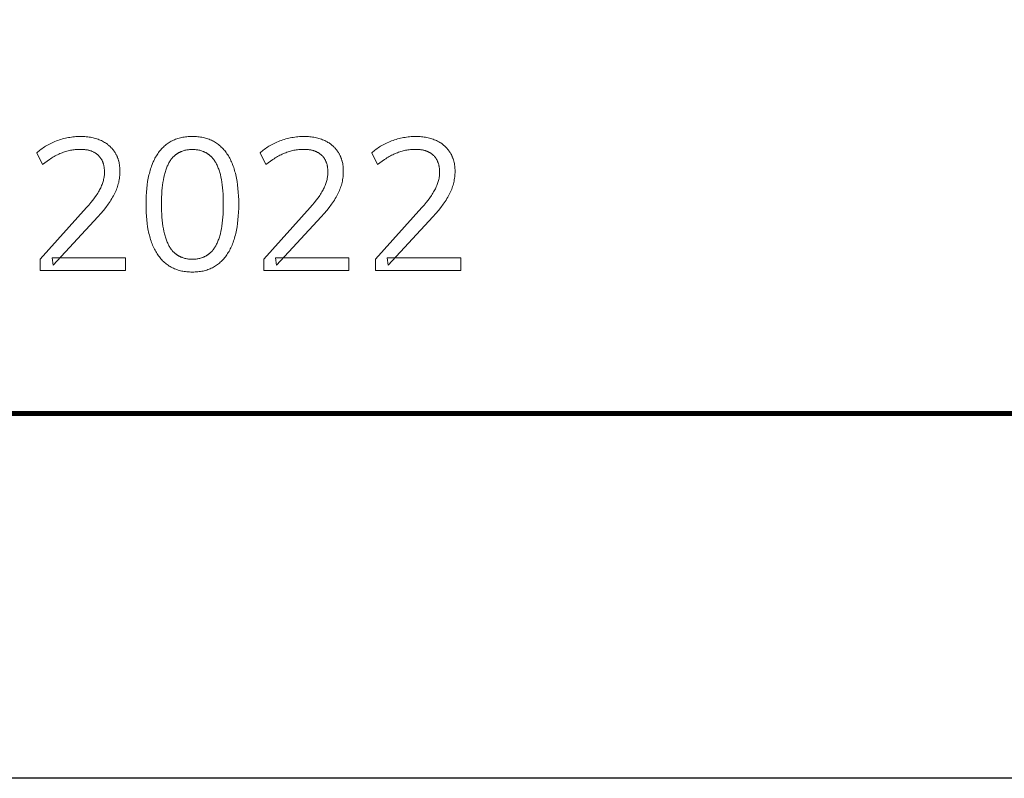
# Model space of a CAD drawing. Header units: millimetres. Extents: x -534 to -34, y 1269 to 1769.
# Tile 41 of 91: x -96 to -81, y 1269 to 1281. Entities that reach past the tile are written whole.
import ezdxf

# ---------------------------------------------------------------- set-up
doc = ezdxf.new("R2010")
doc.units = ezdxf.units.MM
doc.layers.add('ROXX_B.FLEX', color=7, linetype='Continuous', true_color=0x000000)

msp = doc.modelspace()

# ---------------------------------------------------------------- linework, layer by layer
at = {"layer": 'ROXX_B.FLEX'}
msp.add_lwpolyline([(-33.712, 1268.915), (-533.712, 1268.915), (-533.712, 1768.915), (-33.712, 1768.915)], close=True, dxfattribs=at)
at = {"layer": 'ROXX_B.FLEX', "color": 250, "lineweight": 70, "true_color": 0x1a171b}
msp.add_lwpolyline([(-39.351, 1274.554), (-528.073, 1274.554), (-528.073, 1763.276), (-39.351, 1763.276)], close=True, dxfattribs=at)
at = {"layer": 'ROXX_B.FLEX', "color": 18, "lineweight": 35, "true_color": 0x000000}
msp.add_lwpolyline([(-39.343, 1304.09), (-106.464, 1304.09), (-106.464, 1274.518), (-39.343, 1274.518)], close=True, dxfattribs=at)
at = {"layer": 'ROXX_B.FLEX', "lineweight": 0}
for points in [[(-95.75, 1276.749), (-95.75, 1276.927), (-95.75, 1276.927), (-95.035, 1277.72), (-95, 1277.76), (-94.968, 1277.798), (-94.938, 1277.836), (-94.911, 1277.873), (-94.886, 1277.909), (-94.874, 1277.926), (-94.863, 1277.944), (-94.853, 1277.961), (-94.843, 1277.977), (-94.834, 1277.994), (-94.825, 1278.01), (-94.817, 1278.026), (-94.81, 1278.043), (-94.803, 1278.059), (-94.796, 1278.075), (-94.79, 1278.091), (-94.785, 1278.107), (-94.78, 1278.123), (-94.776, 1278.14), (-94.772, 1278.156), (-94.768, 1278.172), (-94.766, 1278.188), (-94.763, 1278.204), (-94.761, 1278.22), (-94.76, 1278.237), (-94.759, 1278.253), (-94.759, 1278.269), (-94.759, 1278.279), (-94.76, 1278.29), (-94.76, 1278.3), (-94.761, 1278.31), (-94.762, 1278.32), (-94.763, 1278.33), (-94.764, 1278.339), (-94.765, 1278.349), (-94.767, 1278.358), (-94.769, 1278.367), (-94.771, 1278.376), (-94.773, 1278.385), (-94.775, 1278.393), (-94.778, 1278.402), (-94.781, 1278.41), (-94.784, 1278.418), (-94.787, 1278.427), (-94.79, 1278.434), (-94.794, 1278.442), (-94.797, 1278.45), (-94.801, 1278.457), (-94.805, 1278.464), (-94.81, 1278.472), (-94.814, 1278.479), (-94.819, 1278.485), (-94.824, 1278.492), (-94.829, 1278.498), (-94.834, 1278.505), (-94.839, 1278.511), (-94.845, 1278.517), (-94.851, 1278.523), (-94.857, 1278.529), (-94.863, 1278.534), (-94.869, 1278.54), (-94.876, 1278.545), (-94.882, 1278.55), (-94.889, 1278.555), (-94.896, 1278.559), (-94.903, 1278.564), (-94.911, 1278.568), (-94.918, 1278.572), (-94.926, 1278.576), (-94.934, 1278.58), (-94.942, 1278.584), (-94.95, 1278.587), (-94.958, 1278.591), (-94.967, 1278.594), (-94.975, 1278.597), (-94.984, 1278.599), (-94.993, 1278.602), (-95.002, 1278.604), (-95.011, 1278.606), (-95.021, 1278.609), (-95.031, 1278.61), (-95.04, 1278.612), (-95.05, 1278.614), (-95.06, 1278.615), (-95.071, 1278.616), (-95.081, 1278.617), (-95.092, 1278.618), (-95.113, 1278.619), (-95.136, 1278.619), (-95.154, 1278.619), (-95.173, 1278.618), (-95.191, 1278.617), (-95.21, 1278.616), (-95.228, 1278.613), (-95.247, 1278.611), (-95.265, 1278.608), (-95.284, 1278.604), (-95.302, 1278.601), (-95.32, 1278.596), (-95.338, 1278.591), (-95.356, 1278.586), (-95.375, 1278.58), (-95.393, 1278.574), (-95.411, 1278.567), (-95.428, 1278.56), (-95.446, 1278.553), (-95.464, 1278.545), (-95.482, 1278.536), (-95.5, 1278.527), (-95.518, 1278.518), (-95.536, 1278.508), (-95.554, 1278.497), (-95.572, 1278.487), (-95.59, 1278.475), (-95.608, 1278.464), (-95.644, 1278.439), (-95.68, 1278.412), (-95.716, 1278.383), (-95.716, 1278.383), (-95.805, 1278.565), (-95.79, 1278.579), (-95.774, 1278.593), (-95.758, 1278.606), (-95.741, 1278.619), (-95.723, 1278.632), (-95.706, 1278.644), (-95.687, 1278.657), (-95.669, 1278.668), (-95.649, 1278.679), (-95.63, 1278.69), (-95.609, 1278.701), (-95.589, 1278.711), (-95.567, 1278.721), (-95.546, 1278.731), (-95.523, 1278.74), (-95.501, 1278.749), (-95.478, 1278.757), (-95.455, 1278.765), (-95.432, 1278.772), (-95.408, 1278.779), (-95.385, 1278.785), (-95.362, 1278.791), (-95.339, 1278.796), (-95.316, 1278.8), (-95.293, 1278.804), (-95.27, 1278.808), (-95.246, 1278.811), (-95.223, 1278.813), (-95.2, 1278.815), (-95.176, 1278.817), (-95.153, 1278.817), (-95.13, 1278.818), (-95.106, 1278.817), (-95.084, 1278.817), (-95.061, 1278.815), (-95.04, 1278.814), (-95.018, 1278.811), (-94.997, 1278.809), (-94.976, 1278.805), (-94.956, 1278.802), (-94.936, 1278.797), (-94.916, 1278.792), (-94.897, 1278.787), (-94.878, 1278.781), (-94.859, 1278.775), (-94.841, 1278.768), (-94.824, 1278.761), (-94.807, 1278.753), (-94.79, 1278.745), (-94.773, 1278.736), (-94.758, 1278.727), (-94.742, 1278.717), (-94.727, 1278.707), (-94.72, 1278.702), (-94.713, 1278.697), (-94.706, 1278.691), (-94.699, 1278.686), (-94.692, 1278.68), (-94.686, 1278.674), (-94.679, 1278.668), (-94.673, 1278.662), (-94.666, 1278.656), (-94.66, 1278.65), (-94.654, 1278.644), (-94.648, 1278.638), (-94.642, 1278.631), (-94.637, 1278.624), (-94.631, 1278.618), (-94.626, 1278.611), (-94.62, 1278.604), (-94.615, 1278.597), (-94.61, 1278.59), (-94.605, 1278.582), (-94.6, 1278.575), (-94.595, 1278.568), (-94.591, 1278.56), (-94.586, 1278.552), (-94.582, 1278.545), (-94.578, 1278.537), (-94.574, 1278.529), (-94.57, 1278.521), (-94.566, 1278.513), (-94.563, 1278.504), (-94.559, 1278.496), (-94.556, 1278.488), (-94.553, 1278.479), (-94.55, 1278.471), (-94.547, 1278.462), (-94.544, 1278.453), (-94.542, 1278.444), (-94.539, 1278.435), (-94.535, 1278.417), (-94.531, 1278.399), (-94.528, 1278.38), (-94.525, 1278.361), (-94.523, 1278.341), (-94.522, 1278.321), (-94.521, 1278.301), (-94.521, 1278.28), (-94.521, 1278.258), (-94.522, 1278.237), (-94.523, 1278.215), (-94.526, 1278.193), (-94.528, 1278.172), (-94.532, 1278.151), (-94.536, 1278.129), (-94.54, 1278.108), (-94.546, 1278.087), (-94.551, 1278.066), (-94.558, 1278.045), (-94.565, 1278.025), (-94.573, 1278.004), (-94.581, 1277.984), (-94.59, 1277.963), (-94.6, 1277.943), (-94.61, 1277.922), (-94.621, 1277.902), (-94.633, 1277.88), (-94.646, 1277.859), (-94.659, 1277.837), (-94.674, 1277.815), (-94.689, 1277.793), (-94.705, 1277.771), (-94.739, 1277.724), (-94.777, 1277.677), (-94.818, 1277.629), (-94.862, 1277.579), (-94.862, 1277.579), (-95.552, 1276.832), (-95.552, 1276.832), (-95.569, 1276.947), (-95.569, 1276.947), (-94.434, 1276.947), (-94.434, 1276.947), (-94.434, 1276.749), (-94.434, 1276.749)], [(-93.403, 1276.726), (-93.425, 1276.726), (-93.446, 1276.727), (-93.467, 1276.728), (-93.488, 1276.73), (-93.509, 1276.732), (-93.529, 1276.735), (-93.548, 1276.738), (-93.568, 1276.742), (-93.587, 1276.747), (-93.606, 1276.752), (-93.624, 1276.757), (-93.642, 1276.763), (-93.66, 1276.77), (-93.678, 1276.777), (-93.695, 1276.784), (-93.711, 1276.792), (-93.728, 1276.801), (-93.744, 1276.81), (-93.76, 1276.819), (-93.775, 1276.83), (-93.791, 1276.84), (-93.805, 1276.851), (-93.82, 1276.863), (-93.834, 1276.875), (-93.848, 1276.888), (-93.862, 1276.901), (-93.875, 1276.915), (-93.888, 1276.929), (-93.9, 1276.944), (-93.912, 1276.959), (-93.924, 1276.975), (-93.936, 1276.992), (-93.947, 1277.008), (-93.958, 1277.026), (-93.969, 1277.044), (-93.979, 1277.062), (-93.989, 1277.081), (-93.998, 1277.1), (-94.007, 1277.12), (-94.016, 1277.14), (-94.024, 1277.161), (-94.032, 1277.182), (-94.04, 1277.204), (-94.047, 1277.226), (-94.054, 1277.249), (-94.061, 1277.272), (-94.067, 1277.295), (-94.073, 1277.319), (-94.078, 1277.344), (-94.083, 1277.369), (-94.093, 1277.421), (-94.101, 1277.474), (-94.107, 1277.53), (-94.112, 1277.588), (-94.115, 1277.647), (-94.118, 1277.708), (-94.118, 1277.772), (-94.118, 1277.835), (-94.115, 1277.896), (-94.112, 1277.956), (-94.107, 1278.013), (-94.101, 1278.069), (-94.093, 1278.123), (-94.084, 1278.174), (-94.079, 1278.199), (-94.073, 1278.224), (-94.067, 1278.248), (-94.061, 1278.272), (-94.055, 1278.295), (-94.048, 1278.318), (-94.04, 1278.34), (-94.033, 1278.362), (-94.025, 1278.383), (-94.017, 1278.403), (-94.008, 1278.424), (-93.999, 1278.443), (-93.989, 1278.463), (-93.98, 1278.482), (-93.97, 1278.5), (-93.959, 1278.518), (-93.948, 1278.535), (-93.937, 1278.552), (-93.926, 1278.568), (-93.914, 1278.584), (-93.902, 1278.599), (-93.889, 1278.614), (-93.877, 1278.628), (-93.863, 1278.642), (-93.85, 1278.655), (-93.836, 1278.668), (-93.822, 1278.68), (-93.807, 1278.692), (-93.793, 1278.703), (-93.777, 1278.714), (-93.762, 1278.724), (-93.746, 1278.734), (-93.73, 1278.743), (-93.713, 1278.751), (-93.696, 1278.759), (-93.679, 1278.767), (-93.662, 1278.774), (-93.644, 1278.78), (-93.626, 1278.786), (-93.607, 1278.792), (-93.588, 1278.797), (-93.569, 1278.801), (-93.549, 1278.805), (-93.529, 1278.808), (-93.509, 1278.811), (-93.489, 1278.814), (-93.468, 1278.815), (-93.447, 1278.817), (-93.425, 1278.817), (-93.403, 1278.818), (-93.381, 1278.817), (-93.36, 1278.817), (-93.338, 1278.815), (-93.317, 1278.814), (-93.297, 1278.811), (-93.277, 1278.808), (-93.257, 1278.805), (-93.237, 1278.801), (-93.218, 1278.797), (-93.199, 1278.792), (-93.18, 1278.786), (-93.162, 1278.78), (-93.144, 1278.774), (-93.127, 1278.767), (-93.11, 1278.759), (-93.093, 1278.751), (-93.076, 1278.743), (-93.06, 1278.734), (-93.044, 1278.724), (-93.029, 1278.714), (-93.013, 1278.703), (-92.999, 1278.692), (-92.984, 1278.68), (-92.97, 1278.668), (-92.956, 1278.655), (-92.942, 1278.642), (-92.929, 1278.628), (-92.916, 1278.614), (-92.904, 1278.599), (-92.892, 1278.584), (-92.88, 1278.568), (-92.869, 1278.552), (-92.857, 1278.535), (-92.847, 1278.518), (-92.836, 1278.5), (-92.826, 1278.482), (-92.816, 1278.463), (-92.807, 1278.444), (-92.798, 1278.424), (-92.789, 1278.404), (-92.781, 1278.383), (-92.773, 1278.362), (-92.765, 1278.34), (-92.758, 1278.318), (-92.751, 1278.295), (-92.745, 1278.272), (-92.739, 1278.249), (-92.733, 1278.225), (-92.727, 1278.2), (-92.722, 1278.175), (-92.713, 1278.124), (-92.705, 1278.07), (-92.699, 1278.015), (-92.694, 1277.958), (-92.69, 1277.899), (-92.688, 1277.838), (-92.688, 1277.775), (-92.688, 1277.711), (-92.69, 1277.65), (-92.694, 1277.59), (-92.699, 1277.533), (-92.705, 1277.477), (-92.713, 1277.424), (-92.722, 1277.372), (-92.728, 1277.347), (-92.733, 1277.322), (-92.739, 1277.298), (-92.745, 1277.274), (-92.752, 1277.251), (-92.759, 1277.228), (-92.766, 1277.206), (-92.774, 1277.184), (-92.782, 1277.163), (-92.79, 1277.142), (-92.799, 1277.122), (-92.808, 1277.102), (-92.817, 1277.083), (-92.827, 1277.064), (-92.837, 1277.045), (-92.848, 1277.027), (-92.859, 1277.01), (-92.87, 1276.993), (-92.881, 1276.977), (-92.893, 1276.961), (-92.906, 1276.945), (-92.918, 1276.93), (-92.931, 1276.916), (-92.944, 1276.902), (-92.958, 1276.889), (-92.972, 1276.876), (-92.986, 1276.864), (-93, 1276.852), (-93.015, 1276.841), (-93.03, 1276.83), (-93.046, 1276.82), (-93.062, 1276.81), (-93.078, 1276.801), (-93.094, 1276.793), (-93.111, 1276.784), (-93.128, 1276.777), (-93.146, 1276.77), (-93.164, 1276.763), (-93.182, 1276.757), (-93.2, 1276.752), (-93.219, 1276.747), (-93.238, 1276.742), (-93.258, 1276.739), (-93.277, 1276.735), (-93.298, 1276.732), (-93.318, 1276.73), (-93.339, 1276.728), (-93.36, 1276.727), (-93.381, 1276.726)], [(-92.302, 1276.749), (-92.302, 1276.927), (-92.302, 1276.927), (-91.587, 1277.72), (-91.552, 1277.76), (-91.52, 1277.798), (-91.49, 1277.836), (-91.463, 1277.873), (-91.438, 1277.909), (-91.426, 1277.926), (-91.415, 1277.944), (-91.405, 1277.961), (-91.395, 1277.977), (-91.386, 1277.994), (-91.377, 1278.01), (-91.369, 1278.026), (-91.362, 1278.043), (-91.355, 1278.059), (-91.348, 1278.075), (-91.342, 1278.091), (-91.337, 1278.107), (-91.332, 1278.123), (-91.328, 1278.14), (-91.324, 1278.156), (-91.32, 1278.172), (-91.318, 1278.188), (-91.315, 1278.204), (-91.313, 1278.22), (-91.312, 1278.237), (-91.311, 1278.253), (-91.311, 1278.269), (-91.311, 1278.279), (-91.311, 1278.29), (-91.312, 1278.3), (-91.313, 1278.31), (-91.314, 1278.32), (-91.315, 1278.33), (-91.316, 1278.339), (-91.317, 1278.349), (-91.319, 1278.358), (-91.321, 1278.367), (-91.323, 1278.376), (-91.325, 1278.385), (-91.327, 1278.393), (-91.33, 1278.402), (-91.333, 1278.41), (-91.336, 1278.418), (-91.339, 1278.427), (-91.342, 1278.434), (-91.346, 1278.442), (-91.349, 1278.45), (-91.353, 1278.457), (-91.357, 1278.464), (-91.362, 1278.472), (-91.366, 1278.479), (-91.371, 1278.485), (-91.376, 1278.492), (-91.381, 1278.498), (-91.386, 1278.505), (-91.391, 1278.511), (-91.397, 1278.517), (-91.403, 1278.523), (-91.409, 1278.529), (-91.415, 1278.534), (-91.421, 1278.54), (-91.428, 1278.545), (-91.434, 1278.55), (-91.441, 1278.555), (-91.448, 1278.559), (-91.455, 1278.564), (-91.463, 1278.568), (-91.47, 1278.572), (-91.478, 1278.576), (-91.486, 1278.58), (-91.494, 1278.584), (-91.502, 1278.587), (-91.51, 1278.591), (-91.519, 1278.594), (-91.527, 1278.597), (-91.536, 1278.599), (-91.545, 1278.602), (-91.554, 1278.604), (-91.563, 1278.606), (-91.573, 1278.609), (-91.582, 1278.61), (-91.592, 1278.612), (-91.602, 1278.614), (-91.612, 1278.615), (-91.623, 1278.616), (-91.633, 1278.617), (-91.644, 1278.618), (-91.665, 1278.619), (-91.687, 1278.619), (-91.706, 1278.619), (-91.725, 1278.618), (-91.743, 1278.617), (-91.762, 1278.616), (-91.78, 1278.613), (-91.799, 1278.611), (-91.817, 1278.608), (-91.836, 1278.604), (-91.854, 1278.601), (-91.872, 1278.596), (-91.89, 1278.591), (-91.908, 1278.586), (-91.926, 1278.58), (-91.944, 1278.574), (-91.962, 1278.567), (-91.98, 1278.56), (-91.998, 1278.553), (-92.016, 1278.545), (-92.034, 1278.536), (-92.052, 1278.527), (-92.07, 1278.518), (-92.088, 1278.508), (-92.106, 1278.497), (-92.124, 1278.487), (-92.142, 1278.475), (-92.16, 1278.464), (-92.196, 1278.439), (-92.232, 1278.412), (-92.268, 1278.383), (-92.268, 1278.383), (-92.357, 1278.565), (-92.342, 1278.579), (-92.326, 1278.593), (-92.31, 1278.606), (-92.293, 1278.619), (-92.275, 1278.632), (-92.258, 1278.644), (-92.239, 1278.657), (-92.221, 1278.668), (-92.201, 1278.679), (-92.182, 1278.69), (-92.161, 1278.701), (-92.141, 1278.711), (-92.119, 1278.721), (-92.098, 1278.731), (-92.075, 1278.74), (-92.053, 1278.749), (-92.03, 1278.757), (-92.007, 1278.765), (-91.984, 1278.772), (-91.96, 1278.779), (-91.937, 1278.785), (-91.914, 1278.791), (-91.891, 1278.796), (-91.868, 1278.8), (-91.845, 1278.804), (-91.821, 1278.808), (-91.798, 1278.811), (-91.775, 1278.813), (-91.752, 1278.815), (-91.728, 1278.817), (-91.705, 1278.817), (-91.682, 1278.818), (-91.658, 1278.817), (-91.636, 1278.817), (-91.613, 1278.815), (-91.591, 1278.814), (-91.57, 1278.811), (-91.549, 1278.809), (-91.528, 1278.805), (-91.508, 1278.802), (-91.487, 1278.797), (-91.468, 1278.792), (-91.449, 1278.787), (-91.43, 1278.781), (-91.411, 1278.775), (-91.393, 1278.768), (-91.376, 1278.761), (-91.358, 1278.753), (-91.342, 1278.745), (-91.325, 1278.736), (-91.31, 1278.727), (-91.294, 1278.717), (-91.279, 1278.707), (-91.272, 1278.702), (-91.265, 1278.697), (-91.258, 1278.691), (-91.251, 1278.686), (-91.244, 1278.68), (-91.237, 1278.674), (-91.231, 1278.668), (-91.225, 1278.662), (-91.218, 1278.656), (-91.212, 1278.65), (-91.206, 1278.644), (-91.2, 1278.638), (-91.194, 1278.631), (-91.189, 1278.624), (-91.183, 1278.618), (-91.178, 1278.611), (-91.172, 1278.604), (-91.167, 1278.597), (-91.162, 1278.59), (-91.157, 1278.582), (-91.152, 1278.575), (-91.147, 1278.568), (-91.143, 1278.56), (-91.138, 1278.552), (-91.134, 1278.545), (-91.13, 1278.537), (-91.126, 1278.529), (-91.122, 1278.521), (-91.118, 1278.513), (-91.115, 1278.504), (-91.111, 1278.496), (-91.108, 1278.488), (-91.105, 1278.479), (-91.102, 1278.471), (-91.099, 1278.462), (-91.096, 1278.453), (-91.094, 1278.444), (-91.091, 1278.435), (-91.087, 1278.417), (-91.083, 1278.399), (-91.08, 1278.38), (-91.077, 1278.361), (-91.075, 1278.341), (-91.074, 1278.321), (-91.073, 1278.301), (-91.073, 1278.28), (-91.073, 1278.258), (-91.074, 1278.237), (-91.075, 1278.215), (-91.078, 1278.193), (-91.08, 1278.172), (-91.084, 1278.151), (-91.088, 1278.129), (-91.092, 1278.108), (-91.098, 1278.087), (-91.103, 1278.066), (-91.11, 1278.045), (-91.117, 1278.025), (-91.125, 1278.004), (-91.133, 1277.984), (-91.142, 1277.963), (-91.152, 1277.943), (-91.162, 1277.922), (-91.173, 1277.902), (-91.185, 1277.88), (-91.198, 1277.859), (-91.211, 1277.837), (-91.226, 1277.815), (-91.241, 1277.793), (-91.257, 1277.771), (-91.291, 1277.724), (-91.329, 1277.677), (-91.37, 1277.629), (-91.414, 1277.579), (-91.414, 1277.579), (-92.104, 1276.832), (-92.104, 1276.832), (-92.121, 1276.947), (-92.121, 1276.947), (-90.986, 1276.947), (-90.986, 1276.947), (-90.986, 1276.749), (-90.986, 1276.749)], [(-90.578, 1276.749), (-90.578, 1276.927), (-90.578, 1276.927), (-89.863, 1277.72), (-89.828, 1277.76), (-89.796, 1277.798), (-89.766, 1277.836), (-89.739, 1277.873), (-89.714, 1277.909), (-89.702, 1277.926), (-89.691, 1277.944), (-89.681, 1277.961), (-89.671, 1277.977), (-89.662, 1277.994), (-89.653, 1278.01), (-89.645, 1278.026), (-89.638, 1278.043), (-89.631, 1278.059), (-89.624, 1278.075), (-89.618, 1278.091), (-89.613, 1278.107), (-89.608, 1278.123), (-89.604, 1278.14), (-89.6, 1278.156), (-89.596, 1278.172), (-89.594, 1278.188), (-89.591, 1278.204), (-89.589, 1278.22), (-89.588, 1278.237), (-89.587, 1278.253), (-89.587, 1278.269), (-89.587, 1278.279), (-89.587, 1278.29), (-89.588, 1278.3), (-89.589, 1278.31), (-89.589, 1278.32), (-89.591, 1278.33), (-89.592, 1278.339), (-89.593, 1278.349), (-89.595, 1278.358), (-89.597, 1278.367), (-89.599, 1278.376), (-89.601, 1278.385), (-89.603, 1278.393), (-89.606, 1278.402), (-89.609, 1278.41), (-89.612, 1278.418), (-89.615, 1278.427), (-89.618, 1278.434), (-89.622, 1278.442), (-89.625, 1278.45), (-89.629, 1278.457), (-89.633, 1278.464), (-89.638, 1278.472), (-89.642, 1278.479), (-89.647, 1278.485), (-89.652, 1278.492), (-89.657, 1278.498), (-89.662, 1278.505), (-89.667, 1278.511), (-89.673, 1278.517), (-89.679, 1278.523), (-89.685, 1278.529), (-89.691, 1278.534), (-89.697, 1278.54), (-89.704, 1278.545), (-89.711, 1278.55), (-89.717, 1278.555), (-89.724, 1278.559), (-89.732, 1278.564), (-89.739, 1278.568), (-89.746, 1278.572), (-89.754, 1278.576), (-89.762, 1278.58), (-89.77, 1278.584), (-89.778, 1278.587), (-89.786, 1278.591), (-89.795, 1278.594), (-89.803, 1278.597), (-89.812, 1278.599), (-89.821, 1278.602), (-89.83, 1278.604), (-89.839, 1278.606), (-89.849, 1278.609), (-89.858, 1278.61), (-89.868, 1278.612), (-89.878, 1278.614), (-89.888, 1278.615), (-89.899, 1278.616), (-89.909, 1278.617), (-89.92, 1278.618), (-89.941, 1278.619), (-89.963, 1278.619), (-89.982, 1278.619), (-90.001, 1278.618), (-90.019, 1278.617), (-90.038, 1278.616), (-90.056, 1278.613), (-90.075, 1278.611), (-90.093, 1278.608), (-90.111, 1278.604), (-90.13, 1278.601), (-90.148, 1278.596), (-90.166, 1278.591), (-90.184, 1278.586), (-90.202, 1278.58), (-90.221, 1278.574), (-90.239, 1278.567), (-90.257, 1278.56), (-90.275, 1278.553), (-90.293, 1278.545), (-90.31, 1278.536), (-90.328, 1278.527), (-90.346, 1278.518), (-90.364, 1278.508), (-90.382, 1278.497), (-90.4, 1278.487), (-90.418, 1278.475), (-90.436, 1278.464), (-90.472, 1278.439), (-90.508, 1278.412), (-90.544, 1278.383), (-90.544, 1278.383), (-90.633, 1278.565), (-90.617, 1278.579), (-90.602, 1278.593), (-90.585, 1278.606), (-90.569, 1278.619), (-90.551, 1278.632), (-90.534, 1278.644), (-90.515, 1278.657), (-90.497, 1278.668), (-90.477, 1278.679), (-90.457, 1278.69), (-90.437, 1278.701), (-90.416, 1278.711), (-90.395, 1278.721), (-90.373, 1278.731), (-90.351, 1278.74), (-90.328, 1278.749), (-90.305, 1278.757), (-90.282, 1278.765), (-90.259, 1278.772), (-90.236, 1278.779), (-90.213, 1278.785), (-90.19, 1278.791), (-90.167, 1278.796), (-90.144, 1278.8), (-90.121, 1278.804), (-90.097, 1278.808), (-90.074, 1278.811), (-90.051, 1278.813), (-90.028, 1278.815), (-90.004, 1278.817), (-89.981, 1278.817), (-89.958, 1278.818), (-89.935, 1278.817), (-89.912, 1278.817), (-89.889, 1278.815), (-89.867, 1278.814), (-89.846, 1278.811), (-89.825, 1278.809), (-89.804, 1278.805), (-89.784, 1278.802), (-89.764, 1278.797), (-89.744, 1278.792), (-89.725, 1278.787), (-89.706, 1278.781), (-89.687, 1278.775), (-89.669, 1278.768), (-89.652, 1278.761), (-89.634, 1278.753), (-89.618, 1278.745), (-89.601, 1278.736), (-89.585, 1278.727), (-89.57, 1278.717), (-89.562, 1278.712), (-89.555, 1278.707), (-89.548, 1278.702), (-89.541, 1278.697), (-89.534, 1278.691), (-89.527, 1278.686), (-89.52, 1278.68), (-89.513, 1278.674), (-89.507, 1278.668), (-89.5, 1278.662), (-89.494, 1278.656), (-89.488, 1278.65), (-89.482, 1278.644), (-89.476, 1278.638), (-89.47, 1278.631), (-89.464, 1278.624), (-89.459, 1278.618), (-89.453, 1278.611), (-89.448, 1278.604), (-89.443, 1278.597), (-89.438, 1278.59), (-89.433, 1278.582), (-89.428, 1278.575), (-89.423, 1278.568), (-89.419, 1278.56), (-89.414, 1278.552), (-89.41, 1278.545), (-89.406, 1278.537), (-89.402, 1278.529), (-89.398, 1278.521), (-89.394, 1278.513), (-89.391, 1278.504), (-89.387, 1278.496), (-89.384, 1278.488), (-89.381, 1278.479), (-89.378, 1278.471), (-89.375, 1278.462), (-89.372, 1278.453), (-89.37, 1278.444), (-89.367, 1278.435), (-89.363, 1278.417), (-89.359, 1278.399), (-89.356, 1278.38), (-89.353, 1278.361), (-89.351, 1278.341), (-89.35, 1278.321), (-89.349, 1278.301), (-89.349, 1278.28), (-89.349, 1278.258), (-89.35, 1278.237), (-89.351, 1278.215), (-89.353, 1278.193), (-89.356, 1278.172), (-89.36, 1278.151), (-89.364, 1278.129), (-89.368, 1278.108), (-89.374, 1278.087), (-89.379, 1278.066), (-89.386, 1278.045), (-89.393, 1278.025), (-89.401, 1278.004), (-89.409, 1277.984), (-89.418, 1277.963), (-89.427, 1277.943), (-89.438, 1277.922), (-89.449, 1277.902), (-89.461, 1277.88), (-89.474, 1277.859), (-89.487, 1277.837), (-89.501, 1277.815), (-89.517, 1277.793), (-89.533, 1277.771), (-89.567, 1277.724), (-89.605, 1277.677), (-89.646, 1277.629), (-89.691, 1277.579), (-89.691, 1277.579), (-90.38, 1276.832), (-90.38, 1276.832), (-90.397, 1276.947), (-90.397, 1276.947), (-89.262, 1276.947), (-89.262, 1276.947), (-89.262, 1276.749), (-89.262, 1276.749)], [(-93.403, 1276.924), (-93.388, 1276.924), (-93.373, 1276.925), (-93.358, 1276.926), (-93.344, 1276.927), (-93.33, 1276.929), (-93.316, 1276.931), (-93.302, 1276.934), (-93.289, 1276.937), (-93.276, 1276.94), (-93.263, 1276.944), (-93.25, 1276.948), (-93.244, 1276.951), (-93.238, 1276.953), (-93.232, 1276.956), (-93.226, 1276.958), (-93.22, 1276.961), (-93.214, 1276.964), (-93.208, 1276.966), (-93.202, 1276.969), (-93.196, 1276.973), (-93.191, 1276.976), (-93.185, 1276.979), (-93.18, 1276.982), (-93.174, 1276.986), (-93.169, 1276.989), (-93.163, 1276.993), (-93.158, 1276.997), (-93.153, 1277.001), (-93.148, 1277.005), (-93.142, 1277.009), (-93.137, 1277.013), (-93.132, 1277.017), (-93.128, 1277.022), (-93.123, 1277.026), (-93.118, 1277.031), (-93.109, 1277.04), (-93.099, 1277.05), (-93.091, 1277.061), (-93.082, 1277.071), (-93.073, 1277.082), (-93.065, 1277.094), (-93.057, 1277.106), (-93.05, 1277.118), (-93.043, 1277.131), (-93.035, 1277.144), (-93.028, 1277.158), (-93.022, 1277.172), (-93.015, 1277.186), (-93.009, 1277.201), (-93.003, 1277.217), (-92.997, 1277.232), (-92.991, 1277.249), (-92.986, 1277.265), (-92.981, 1277.283), (-92.976, 1277.3), (-92.971, 1277.318), (-92.963, 1277.356), (-92.955, 1277.395), (-92.948, 1277.436), (-92.942, 1277.479), (-92.937, 1277.524), (-92.933, 1277.571), (-92.93, 1277.619), (-92.928, 1277.669), (-92.927, 1277.721), (-92.927, 1277.828), (-92.928, 1277.88), (-92.93, 1277.93), (-92.933, 1277.978), (-92.937, 1278.025), (-92.942, 1278.069), (-92.948, 1278.112), (-92.955, 1278.153), (-92.963, 1278.192), (-92.971, 1278.229), (-92.976, 1278.247), (-92.981, 1278.264), (-92.986, 1278.282), (-92.991, 1278.298), (-92.997, 1278.314), (-93.003, 1278.33), (-93.009, 1278.345), (-93.015, 1278.36), (-93.022, 1278.374), (-93.028, 1278.388), (-93.035, 1278.401), (-93.043, 1278.414), (-93.05, 1278.426), (-93.057, 1278.439), (-93.065, 1278.45), (-93.073, 1278.461), (-93.082, 1278.472), (-93.091, 1278.483), (-93.099, 1278.493), (-93.109, 1278.503), (-93.118, 1278.512), (-93.123, 1278.516), (-93.128, 1278.521), (-93.132, 1278.525), (-93.137, 1278.529), (-93.142, 1278.533), (-93.148, 1278.537), (-93.153, 1278.541), (-93.158, 1278.545), (-93.163, 1278.549), (-93.169, 1278.552), (-93.174, 1278.556), (-93.18, 1278.559), (-93.185, 1278.563), (-93.191, 1278.566), (-93.196, 1278.569), (-93.202, 1278.572), (-93.208, 1278.575), (-93.214, 1278.578), (-93.22, 1278.58), (-93.226, 1278.583), (-93.232, 1278.586), (-93.238, 1278.588), (-93.25, 1278.593), (-93.263, 1278.597), (-93.276, 1278.6), (-93.289, 1278.604), (-93.302, 1278.607), (-93.316, 1278.609), (-93.33, 1278.611), (-93.344, 1278.613), (-93.358, 1278.615), (-93.373, 1278.616), (-93.388, 1278.616), (-93.403, 1278.616), (-93.418, 1278.616), (-93.433, 1278.616), (-93.448, 1278.615), (-93.462, 1278.613), (-93.476, 1278.611), (-93.49, 1278.609), (-93.504, 1278.607), (-93.517, 1278.604), (-93.53, 1278.6), (-93.543, 1278.596), (-93.556, 1278.592), (-93.568, 1278.588), (-93.574, 1278.585), (-93.58, 1278.583), (-93.586, 1278.58), (-93.592, 1278.577), (-93.598, 1278.574), (-93.604, 1278.572), (-93.61, 1278.568), (-93.615, 1278.565), (-93.621, 1278.562), (-93.626, 1278.559), (-93.632, 1278.555), (-93.637, 1278.552), (-93.643, 1278.548), (-93.648, 1278.544), (-93.653, 1278.541), (-93.658, 1278.537), (-93.663, 1278.533), (-93.668, 1278.528), (-93.673, 1278.524), (-93.678, 1278.52), (-93.683, 1278.515), (-93.688, 1278.511), (-93.697, 1278.502), (-93.707, 1278.492), (-93.715, 1278.482), (-93.724, 1278.471), (-93.733, 1278.46), (-93.741, 1278.449), (-93.749, 1278.437), (-93.756, 1278.425), (-93.764, 1278.412), (-93.771, 1278.399), (-93.778, 1278.386), (-93.784, 1278.372), (-93.791, 1278.358), (-93.797, 1278.343), (-93.803, 1278.328), (-93.809, 1278.312), (-93.814, 1278.296), (-93.82, 1278.279), (-93.825, 1278.262), (-93.83, 1278.245), (-93.834, 1278.227), (-93.843, 1278.19), (-93.851, 1278.151), (-93.858, 1278.11), (-93.864, 1278.068), (-93.869, 1278.023), (-93.873, 1277.977), (-93.876, 1277.929), (-93.878, 1277.879), (-93.88, 1277.828), (-93.88, 1277.775), (-93.88, 1277.721), (-93.878, 1277.669), (-93.876, 1277.619), (-93.873, 1277.571), (-93.869, 1277.524), (-93.864, 1277.479), (-93.858, 1277.436), (-93.851, 1277.395), (-93.843, 1277.356), (-93.834, 1277.318), (-93.83, 1277.3), (-93.825, 1277.283), (-93.82, 1277.265), (-93.814, 1277.249), (-93.809, 1277.232), (-93.803, 1277.217), (-93.797, 1277.201), (-93.791, 1277.186), (-93.784, 1277.172), (-93.778, 1277.158), (-93.771, 1277.144), (-93.764, 1277.131), (-93.756, 1277.118), (-93.749, 1277.106), (-93.741, 1277.094), (-93.733, 1277.082), (-93.724, 1277.071), (-93.715, 1277.061), (-93.707, 1277.05), (-93.697, 1277.04), (-93.688, 1277.031), (-93.683, 1277.026), (-93.678, 1277.022), (-93.673, 1277.017), (-93.668, 1277.013), (-93.663, 1277.009), (-93.658, 1277.005), (-93.653, 1277.001), (-93.648, 1276.997), (-93.643, 1276.993), (-93.637, 1276.989), (-93.632, 1276.986), (-93.626, 1276.982), (-93.621, 1276.979), (-93.615, 1276.976), (-93.61, 1276.973), (-93.604, 1276.969), (-93.598, 1276.966), (-93.592, 1276.964), (-93.586, 1276.961), (-93.58, 1276.958), (-93.574, 1276.956), (-93.568, 1276.953), (-93.562, 1276.951), (-93.556, 1276.948), (-93.543, 1276.944), (-93.53, 1276.94), (-93.517, 1276.937), (-93.504, 1276.934), (-93.49, 1276.931), (-93.476, 1276.929), (-93.462, 1276.927), (-93.448, 1276.926), (-93.433, 1276.925), (-93.418, 1276.924)]]:
    msp.add_lwpolyline(points, close=True, dxfattribs=at)

doc.saveas('drawing.dxf')
